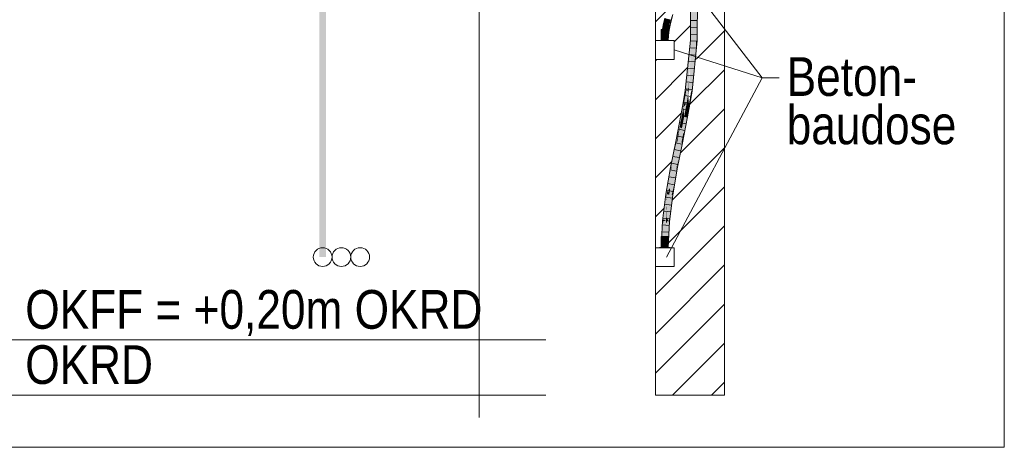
# Model space of a CAD drawing. Extents: x -720 to 300, y 62 to 1107.
# Tile 65 of 117: x 158 to 194, y 674 to 689. Entities that reach past the tile are written whole.
import ezdxf
from ezdxf.lldxf.tags import DXFTag

# ---------------------------------------------------------------- set-up
doc = ezdxf.new("R2010")
doc.units = 0
doc.layers.get('0').update_dxf_attribs({"lineweight": 35})
for name, color, linetype, lineweight, true_color in [('E_Betonbaudose', 1, 'Continuous', 13, 0xff0000), ('E_Detail_Beschriftung', 7, 'Continuous', 13, 0x009900), ('E_Detail_Wandschraffur', 7, 'Continuous', 5, 0xc0c0c0), ('E_Leerrohr 25-A06G9FMB8I', 7, 'Continuous', 9, 0xff8000), ('E_Leerrohr 25-Shading', 7, 'Continuous', 9, 0xff8000)]:
    doc.layers.add(name, color=color, linetype=linetype, lineweight=lineweight, true_color=true_color)
doc.layers.add('E_Detail_Linie_Text_Bem', color=7, linetype='Continuous', lineweight=13)
doc.styles.get("Standard").update_dxf_attribs({"font": 'ARIALN.TTF'})
tags = doc.linetypes.add('fein_strichliert', pattern=[4, 1, -2, 1]).pattern_tags.tags
tags[8:9] = [DXFTag(74, 4), DXFTag(75, 0), DXFTag(340, '0'), DXFTag(46, 0.0), DXFTag(50, 0.0), DXFTag(44, 0.0), DXFTag(45, 0.0)]
tags[6:7] = [DXFTag(74, 4), DXFTag(75, 0), DXFTag(340, '0'), DXFTag(46, 0.0), DXFTag(50, 0.0), DXFTag(44, 0.0), DXFTag(45, 0.0)]
tags[4:5] = [DXFTag(74, 4), DXFTag(75, 0), DXFTag(340, '0'), DXFTag(46, 0.0), DXFTag(50, 0.0), DXFTag(44, 0.0), DXFTag(45, 0.0)]
tags = doc.linetypes.add('fein_strichliert-A06G9FM98I', pattern=[4, 1, -2, 1]).pattern_tags.tags
tags[8:9] = [DXFTag(74, 4), DXFTag(75, 0), DXFTag(340, '0'), DXFTag(46, 0.0), DXFTag(50, 0.0), DXFTag(44, 0.0), DXFTag(45, 0.0)]
tags[6:7] = [DXFTag(74, 4), DXFTag(75, 0), DXFTag(340, '0'), DXFTag(46, 0.0), DXFTag(50, 0.0), DXFTag(44, 0.0), DXFTag(45, 0.0)]
tags[4:5] = [DXFTag(74, 4), DXFTag(75, 0), DXFTag(340, '0'), DXFTag(46, 0.0), DXFTag(50, 0.0), DXFTag(44, 0.0), DXFTag(45, 0.0)]
tags = doc.linetypes.add('STRICHPUNKT2-A06G9FMC8I', pattern=[12.7, 6.35, -3.175, 0, -3.175]).pattern_tags.tags
tags[10:11] = [DXFTag(74, 4), DXFTag(75, 0), DXFTag(340, '0'), DXFTag(46, 0.0), DXFTag(50, 0.0), DXFTag(44, 0.0), DXFTag(45, 0.0)]
tags[8:9] = [DXFTag(74, 4), DXFTag(75, 0), DXFTag(340, '0'), DXFTag(46, 0.0), DXFTag(50, 0.0), DXFTag(44, 0.0), DXFTag(45, 0.0)]
tags[6:7] = [DXFTag(74, 4), DXFTag(75, 0), DXFTag(340, '0'), DXFTag(46, 0.0), DXFTag(50, 0.0), DXFTag(44, 0.0), DXFTag(45, 0.0)]
tags[4:5] = [DXFTag(74, 4), DXFTag(75, 0), DXFTag(340, '0'), DXFTag(46, 0.0), DXFTag(50, 0.0), DXFTag(44, 0.0), DXFTag(45, 0.0)]

# ---------------------------------------------------------------- blocks, each defined once
blk = doc.blocks.new('Shading-A06G9FDB8I', base_point=(181.435, 714.584))
at = {"layer": 'E_Leerrohr 25-Shading', "color": 43, "true_color": 0xd7ab7f}
for points in [[(182.396, 690.215), (182.359, 690.213), (182.347, 688.454), (182.346, 688.454)], [(182.382, 688.452), (182.396, 690.215), (182.347, 688.454)], [(182.602, 690.226), (182.572, 690.225), (182.592, 688.441), (182.559, 688.442)], [(182.595, 688.44), (182.609, 690.227), (182.592, 688.441), (182.602, 690.226)], [(181.456, 689.243), (181.421, 689.252), (181.408, 689.048), (181.372, 689.056)], [(181.629, 689.198), (181.627, 689.199), (181.581, 689.009)], [(181.583, 689.009), (181.634, 689.197), (181.581, 689.009), (181.629, 689.198)], [(181.592, 689.007), (181.612, 689.002), (181.634, 689.197), (181.653, 689.192)], [(181.616, 689.001), (181.663, 689.189), (181.612, 689.002), (181.653, 689.192)], [(181.653, 689.192), (181.698, 689.384), (181.634, 689.197), (181.691, 689.386)], [(181.663, 689.189), (181.714, 689.38), (181.653, 689.192), (181.698, 689.384)], [(181.358, 688.852), (181.332, 688.856), (181.312, 688.652), (181.304, 688.653)], [(181.344, 688.675), (181.368, 688.85), (181.317, 688.677), (181.358, 688.852)], [(181.383, 688.922), (181.408, 689.048), (181.332, 688.856), (181.372, 689.056)], [(181.383, 688.922), (181.332, 688.856), (181.358, 688.852)], [(181.368, 688.85), (181.383, 688.922), (181.358, 688.852)], [(181.521, 688.662), (181.556, 688.812), (181.542, 688.821), (181.557, 688.818)], [(181.557, 688.818), (181.521, 688.665), (181.575, 688.815), (181.539, 688.664)], [(181.575, 688.815), (181.539, 688.664), (181.579, 688.815), (181.558, 688.663)], [(181.583, 689.009), (181.542, 688.821), (181.592, 689.007), (181.567, 688.875)], [(181.581, 689.009), (181.542, 688.821), (181.583, 689.009), (181.542, 688.821)], [(181.542, 688.821), (181.557, 688.818), (181.567, 688.875)], [(181.556, 688.812), (181.557, 688.818), (181.557, 688.818)], [(181.557, 688.818), (181.575, 688.815), (181.609, 688.966), (181.584, 688.841)], [(181.557, 688.818), (181.603, 688.952), (181.567, 688.875)], [(181.557, 688.818), (181.557, 688.818), (181.603, 688.952), (181.601, 688.943)], [(181.567, 688.875), (181.603, 688.952), (181.592, 689.007), (181.612, 689.002)], [(181.575, 688.815), (181.579, 688.815), (181.584, 688.841)], [(181.601, 688.943), (181.609, 688.966), (181.603, 688.952)], [(181.603, 688.952), (181.609, 688.966), (181.612, 689.002), (181.616, 689.001)], [(181.312, 688.652), (181.304, 688.653), (181.294, 688.446)], [(181.331, 688.446), (181.341, 688.65), (181.294, 688.446), (181.312, 688.652)], [(181.312, 688.652), (181.341, 688.65), (181.317, 688.677), (181.344, 688.675)], [(181.532, 688.632), (181.517, 688.633), (181.516, 688.446), (181.508, 688.446)], [(181.544, 688.446), (181.553, 688.63), (181.516, 688.446), (181.532, 688.632)], [(181.517, 688.633), (181.532, 688.632), (181.521, 688.662), (181.535, 688.647)], [(181.521, 688.665), (181.521, 688.662), (181.539, 688.664), (181.535, 688.647)], [(181.532, 688.632), (181.553, 688.63), (181.535, 688.647)], [(181.539, 688.664), (181.535, 688.647), (181.558, 688.663), (181.553, 688.63)], [(182.295, 687.728), (182.285, 687.491), (182.382, 688.452)], [(182.347, 688.454), (182.311, 688.108), (182.382, 688.452), (182.295, 687.728)], [(182.311, 688.108), (182.347, 688.454), (182.342, 688.413)], [(182.347, 688.454), (182.346, 688.454), (182.342, 688.413)], [(182.576, 688.245), (182.559, 688.442), (182.553, 688.025), (182.556, 688.404)], [(182.556, 688.404), (182.559, 688.442), (182.556, 688.412)], [(182.559, 688.442), (182.576, 688.245), (182.592, 688.441)], [(182.576, 688.245), (182.595, 688.44), (182.592, 688.441)], [(182.29, 687.904), (182.263, 687.274), (182.311, 688.108), (182.285, 687.491)], [(182.374, 686.608), (182.41, 686.604), (182.556, 688.412), (182.55, 688.335)], [(182.55, 688.335), (182.41, 686.604), (182.459, 687.089)], [(182.556, 688.404), (182.55, 688.335), (182.553, 688.025), (182.459, 687.089)], [(182.556, 688.412), (182.55, 688.335), (182.556, 688.412), (182.556, 688.404)], [(182.236, 687.373), (182.206, 686.709), (182.29, 687.904), (182.263, 687.274)], [(182.198, 686.628), (182.206, 686.709), (182.162, 686.633), (182.236, 687.373)], [(182.129, 686.438), (182.087, 686.182), (182.108, 686.178)], [(182.108, 686.178), (182.117, 686.177), (182.129, 686.438), (182.124, 686.215)], [(182.124, 686.215), (182.123, 686.176), (182.198, 686.628)], [(182.129, 686.438), (182.124, 686.215), (182.162, 686.633), (182.198, 686.628)], [(182.308, 686.211), (182.316, 686.211), (182.368, 686.573)], [(182.316, 686.211), (182.374, 686.608), (182.368, 686.573)], [(182.316, 686.211), (182.345, 686.209), (182.374, 686.608), (182.41, 686.604)], [(182.038, 685.715), (182.087, 686.182), (182.002, 685.722)], [(182.038, 685.715), (182.093, 686.012), (182.087, 686.182), (182.108, 686.178)], [(182.117, 686.177), (182.1, 686.093), (182.123, 686.176), (182.093, 686.019)], [(182.093, 686.019), (182.093, 686.012), (182.123, 686.176)], [(182.108, 686.178), (182.1, 686.093), (182.117, 686.177)], [(182.117, 686.177), (182.123, 686.176), (182.124, 686.215)], [(182.216, 685.704), (182.252, 685.701), (182.282, 686.062), (182.318, 686.059)], [(182.318, 686.059), (182.333, 686.139), (182.282, 686.062), (182.297, 686.145)], [(182.333, 686.139), (182.345, 686.209), (182.297, 686.145), (182.308, 686.211)], [(181.84, 684.878), (182.002, 685.722), (181.833, 684.879)], [(182.002, 685.722), (181.84, 684.878), (182.038, 685.715), (181.947, 685.268)], [(181.947, 685.268), (181.952, 685.287), (182.038, 685.715)], [(182.13, 685.087), (182.247, 685.674), (182.093, 685.091), (182.211, 685.681)], [(182.247, 685.674), (182.252, 685.701), (182.211, 685.681), (182.216, 685.704)], [(181.832, 684.784), (181.847, 684.781), (181.952, 685.287), (181.869, 684.875)], [(181.84, 684.878), (181.854, 684.877), (181.947, 685.268), (181.942, 685.246)], [(181.942, 685.246), (181.952, 685.287), (181.947, 685.268)], [(181.815, 684.787), (181.84, 684.878), (181.833, 684.879)], [(181.832, 684.784), (181.854, 684.877), (181.815, 684.787), (181.84, 684.878)], [(181.847, 684.781), (181.85, 684.78), (181.869, 684.875)], [(182.06, 684.738), (182.13, 685.087), (182.024, 684.745), (182.093, 685.091)], [(181.783, 684.514), (181.666, 683.878), (181.85, 684.78), (181.661, 683.832)], [(181.714, 684.286), (181.666, 683.878), (181.81, 684.69)], [(181.768, 684.451), (181.666, 683.878), (181.783, 684.514)], [(181.832, 684.784), (181.815, 684.787), (181.714, 684.286)], [(181.81, 684.69), (181.768, 684.451), (181.832, 684.784), (181.783, 684.514)], [(181.832, 684.784), (181.783, 684.514), (181.847, 684.781)], [(181.783, 684.514), (181.85, 684.78), (181.847, 684.781)], [(181.871, 683.793), (182.06, 684.738), (181.927, 684.262), (182.024, 684.745)], [(181.696, 684.196), (181.625, 683.839), (181.652, 683.834)], [(181.714, 684.286), (181.696, 684.196), (181.658, 683.833), (181.652, 683.834)], [(181.714, 684.286), (181.658, 683.833), (181.666, 683.878)], [(181.913, 684.183), (181.927, 684.262), (181.835, 683.8)], [(181.845, 683.798), (181.855, 683.844), (181.835, 683.8), (181.913, 684.183)], [(181.871, 683.793), (181.927, 684.262), (181.846, 683.797)], [(181.65, 683.819), (181.609, 683.748), (181.636, 683.688), (181.521, 683.026)], [(181.625, 683.839), (181.609, 683.748), (181.652, 683.834), (181.65, 683.819)], [(181.658, 683.833), (181.65, 683.819), (181.636, 683.689)], [(181.636, 683.688), (181.661, 683.832), (181.658, 683.833)], [(181.65, 683.819), (181.636, 683.688), (181.636, 683.689)], [(181.65, 683.819), (181.658, 683.833), (181.652, 683.834)], [(181.658, 683.833), (181.661, 683.832), (181.666, 683.878)], [(181.669, 682.849), (181.669, 682.849), (181.835, 683.8), (181.845, 683.798)], [(181.845, 683.798), (181.807, 683.596), (181.758, 683.212), (181.737, 683.127)], [(181.845, 683.798), (181.758, 683.212), (181.846, 683.797)], [(181.815, 683.471), (181.871, 683.793), (181.843, 683.774), (181.846, 683.797)], [(181.846, 683.797), (181.855, 683.844), (181.845, 683.798)], [(181.496, 682.881), (181.576, 683.536), (181.544, 683.374), (181.579, 683.574)], [(181.521, 683.026), (181.559, 683.341), (181.496, 682.881), (181.576, 683.536)], [(181.559, 683.341), (181.609, 683.748), (181.576, 683.536), (181.584, 683.603)], [(181.576, 683.536), (181.584, 683.603), (181.579, 683.574)], [(181.807, 683.596), (181.669, 682.849), (181.737, 683.127)], [(181.702, 682.844), (181.706, 682.843), (181.843, 683.774), (181.815, 683.471)], [(181.544, 683.374), (181.458, 682.88), (181.483, 682.876)], [(181.494, 682.875), (181.544, 683.374), (181.483, 682.876)], [(181.496, 682.881), (181.544, 683.374), (181.494, 682.875)], [(181.684, 682.846), (181.726, 683.056), (181.669, 682.849), (181.737, 683.127)], [(181.702, 682.844), (181.758, 683.212), (181.684, 682.846)], [(181.726, 683.056), (181.758, 683.212), (181.737, 683.127)], [(181.339, 681.914), (181.483, 682.876), (181.458, 682.88)], [(181.339, 681.914), (181.383, 681.965), (181.483, 682.876), (181.456, 682.56)], [(181.456, 682.56), (181.494, 682.875), (181.483, 682.876)], [(181.669, 682.849), (181.552, 681.896), (181.684, 682.846)], [(181.552, 681.896), (181.702, 682.844), (181.684, 682.846)], [(181.552, 681.896), (181.609, 682.06), (181.702, 682.844), (181.673, 682.577)], [(181.673, 682.577), (181.706, 682.843), (181.702, 682.844)], [(181.609, 682.06), (181.552, 681.896), (181.574, 681.894)], [(181.589, 681.893), (181.609, 682.06), (181.574, 681.894)], [(181.371, 681.911), (181.339, 681.914), (181.294, 680.946)], [(181.294, 680.946), (181.331, 680.946), (181.366, 681.844), (181.373, 681.844)], [(181.383, 681.965), (181.339, 681.914), (181.371, 681.911)], [(181.373, 681.844), (181.376, 681.911), (181.366, 681.844), (181.371, 681.911)], [(181.376, 681.911), (181.383, 681.965), (181.371, 681.911)], [(181.574, 681.894), (181.552, 681.896), (181.521, 681.228)], [(181.583, 681.843), (181.521, 681.228), (181.584, 681.795), (181.53, 681.119)], [(181.57, 681.843), (181.521, 681.228), (181.583, 681.843)], [(181.53, 681.119), (181.544, 680.946), (181.584, 681.795)], [(181.574, 681.894), (181.57, 681.843), (181.589, 681.893), (181.583, 681.843)], [(181.589, 681.893), (181.583, 681.843), (181.586, 681.843)], [(181.583, 681.843), (181.584, 681.795), (181.586, 681.843)], [(181.508, 680.946), (181.516, 680.946), (181.521, 681.228), (181.53, 681.119)], [(181.516, 680.946), (181.544, 680.946), (181.53, 681.119)]]:
    blk.add_solid(points, dxfattribs=at)
at = {"layer": 'E_Leerrohr 25-Shading', "color": 31, "true_color": 0xfabd7f}
for points in [[(182.484, 690.22), (182.396, 690.215), (182.471, 688.447), (182.382, 688.452)], [(182.484, 690.22), (182.484, 690.22), (182.556, 688.443), (182.471, 688.447)], [(182.559, 688.442), (182.572, 690.225), (182.556, 688.443), (182.484, 690.22)], [(181.456, 689.241), (181.408, 689.048), (181.442, 689.04)], [(181.456, 689.241), (181.442, 689.04), (181.475, 689.135), (181.463, 689.036)], [(181.484, 689.236), (181.456, 689.243), (181.475, 689.135), (181.456, 689.241)], [(181.463, 689.036), (181.487, 689.03), (181.475, 689.135), (181.489, 689.057)], [(181.484, 689.236), (181.475, 689.135), (181.479, 689.167)], [(181.475, 689.135), (181.489, 689.057), (181.487, 689.235), (181.501, 689.231)], [(181.487, 689.235), (181.484, 689.236), (181.479, 689.167)], [(181.489, 689.057), (181.494, 689.029), (181.501, 689.231), (181.542, 689.221)], [(181.542, 689.221), (181.542, 689.221), (181.513, 689.024), (181.494, 689.029)], [(181.513, 689.024), (181.554, 689.015), (181.542, 689.221), (181.593, 689.208)], [(181.554, 689.015), (181.581, 689.009), (181.593, 689.208), (181.627, 689.199)], [(181.412, 688.643), (181.393, 688.846), (181.344, 688.675), (181.368, 688.85)], [(181.383, 688.922), (181.368, 688.85), (181.393, 688.846)], [(181.383, 688.922), (181.431, 688.864), (181.408, 689.048), (181.442, 689.04)], [(181.393, 688.846), (181.43, 688.84), (181.383, 688.922), (181.431, 688.864)], [(181.412, 688.643), (181.422, 688.642), (181.393, 688.846), (181.43, 688.84)], [(181.43, 688.84), (181.422, 688.642), (181.433, 688.67), (181.429, 688.641)], [(181.431, 688.864), (181.43, 688.84), (181.445, 688.848), (181.444, 688.838)], [(181.43, 688.84), (181.433, 688.67), (181.444, 688.838)], [(181.461, 689.012), (181.442, 689.04), (181.445, 688.848), (181.431, 688.864)], [(181.433, 688.67), (181.455, 688.836), (181.444, 688.838)], [(181.507, 688.666), (181.455, 688.836), (181.433, 688.67)], [(181.463, 689.036), (181.442, 689.04), (181.461, 689.012)], [(181.444, 688.838), (181.455, 688.836), (181.445, 688.848)], [(181.455, 688.836), (181.48, 688.984), (181.445, 688.848), (181.461, 689.012)], [(181.455, 688.836), (181.484, 688.978), (181.48, 688.984)], [(181.484, 688.978), (181.455, 688.836), (181.505, 688.827)], [(181.455, 688.836), (181.507, 688.666), (181.505, 688.827), (181.52, 688.665)], [(181.487, 689.03), (181.463, 689.036), (181.484, 688.978), (181.461, 689.012)], [(181.484, 688.978), (181.494, 689.029), (181.487, 689.03)], [(181.484, 688.978), (181.501, 688.932), (181.494, 689.029), (181.513, 689.024)], [(181.501, 688.932), (181.484, 688.978), (181.496, 688.891)], [(181.487, 689.03), (181.494, 689.029), (181.489, 689.057)], [(181.505, 688.827), (181.542, 688.821), (181.496, 688.891), (181.501, 688.932)], [(181.501, 688.932), (181.542, 688.821), (181.513, 689.024), (181.581, 689.009)], [(181.521, 688.662), (181.542, 688.821), (181.505, 688.827)], [(181.331, 688.446), (181.348, 688.446), (181.341, 688.65), (181.345, 688.649)], [(181.344, 688.675), (181.341, 688.65), (181.345, 688.649)], [(181.412, 688.643), (181.344, 688.675), (181.345, 688.649)], [(181.348, 688.446), (181.419, 688.446), (181.345, 688.649), (181.412, 688.643)], [(181.412, 688.643), (181.419, 688.446), (181.422, 688.642)], [(181.419, 688.446), (181.429, 688.641), (181.422, 688.642)], [(181.48, 688.637), (181.429, 688.641), (181.487, 688.446), (181.419, 688.446)], [(181.433, 688.67), (181.429, 688.641), (181.477, 688.667), (181.48, 688.637)], [(181.48, 688.637), (181.517, 688.633), (181.477, 688.667), (181.507, 688.666)], [(181.487, 688.446), (181.488, 688.446), (181.48, 688.637), (181.517, 688.633)], [(181.488, 688.446), (181.508, 688.446), (181.517, 688.633)], [(181.507, 688.666), (181.517, 688.633), (181.52, 688.665), (181.521, 688.662)], [(182.285, 686.995), (182.382, 688.452), (182.285, 687.491)], [(182.382, 688.452), (182.286, 686.618), (182.471, 688.447)], [(182.559, 688.442), (182.471, 688.447), (182.374, 686.608), (182.286, 686.618)], [(182.263, 687.274), (182.262, 686.645), (182.285, 687.491), (182.285, 686.995)], [(182.206, 686.709), (182.262, 686.645), (182.263, 687.274)], [(182.285, 686.995), (182.262, 686.645), (182.286, 686.618)], [(182.206, 686.709), (182.198, 686.628), (182.206, 686.628)], [(182.206, 686.628), (182.262, 686.621), (182.206, 686.709), (182.262, 686.645)], [(182.262, 686.621), (182.286, 686.618), (182.262, 686.645)], [(182.206, 686.628), (182.198, 686.628), (182.198, 686.163), (182.123, 686.176)], [(182.198, 686.163), (182.262, 686.621), (182.206, 686.628)], [(182.198, 686.163), (182.21, 686.16), (182.262, 686.621), (182.26, 686.465)], [(182.26, 686.465), (182.21, 686.16), (182.277, 686.149)], [(182.26, 686.465), (182.286, 686.618), (182.262, 686.621)], [(182.26, 686.465), (182.297, 686.145), (182.286, 686.618), (182.308, 686.211)], [(182.297, 686.145), (182.26, 686.465), (182.277, 686.149)], [(182.093, 686.012), (182.038, 685.715), (182.085, 685.706)], [(182.125, 685.698), (182.093, 686.012), (182.085, 685.706)], [(182.093, 686.012), (182.198, 686.163), (182.123, 686.176)], [(182.093, 686.012), (182.125, 685.698), (182.198, 686.163), (182.197, 686.088)], [(182.197, 686.088), (182.125, 685.698), (182.197, 686.086), (182.129, 685.697)], [(182.129, 685.697), (182.158, 685.692), (182.197, 686.086), (182.201, 685.996)], [(182.158, 685.692), (182.211, 685.681), (182.201, 685.996), (182.216, 685.704)], [(182.197, 686.088), (182.21, 686.16), (182.198, 686.163)], [(182.197, 686.088), (182.277, 686.149), (182.21, 686.16)], [(182.197, 686.088), (182.216, 685.704), (182.277, 686.149), (182.282, 686.062)], [(182.282, 686.062), (182.297, 686.145), (182.277, 686.149)], [(181.952, 685.287), (182.085, 685.706), (182.038, 685.715)], [(181.952, 685.287), (182.04, 685.278), (182.085, 685.706), (182.078, 685.464)], [(182.078, 685.464), (182.125, 685.698), (182.085, 685.706)], [(182.078, 685.464), (182.088, 685.224), (182.125, 685.698), (182.158, 685.692)], [(182.088, 685.224), (182.093, 685.091), (182.158, 685.692), (182.211, 685.681)], [(181.952, 685.287), (181.869, 684.875), (181.961, 685.286), (181.894, 684.872)], [(181.878, 684.775), (181.937, 684.763), (181.961, 685.286), (182.04, 685.278)], [(182.04, 685.278), (181.937, 684.763), (181.982, 684.754)], [(181.982, 684.754), (182.024, 684.745), (182.036, 685.236), (182.04, 685.257)], [(182.04, 685.257), (182.024, 684.745), (182.078, 685.456), (182.093, 685.091)], [(182.04, 685.257), (182.04, 685.278), (182.036, 685.236)], [(182.078, 685.464), (182.04, 685.278), (182.078, 685.456), (182.04, 685.257)], [(181.869, 684.875), (181.85, 684.78), (181.894, 684.872), (181.878, 684.775)], [(181.878, 684.775), (181.85, 684.78), (181.724, 683.82), (181.661, 683.832)], [(181.748, 683.816), (181.937, 684.763), (181.724, 683.82), (181.878, 684.775)], [(181.835, 683.8), (181.937, 684.763), (181.748, 683.816)], [(181.835, 683.8), (181.927, 684.262), (181.937, 684.763), (181.982, 684.754)], [(181.927, 684.262), (182.024, 684.745), (181.982, 684.754)], [(181.636, 683.688), (181.569, 683.081), (181.661, 683.832), (181.571, 683.081)], [(181.724, 683.82), (181.661, 683.832), (181.614, 683.076), (181.571, 683.081)], [(181.582, 682.862), (181.582, 682.862), (181.724, 683.82), (181.748, 683.816)], [(181.835, 683.8), (181.748, 683.816), (181.669, 682.849), (181.582, 682.862)], [(181.521, 683.026), (181.553, 682.938), (181.636, 683.688)], [(181.569, 683.081), (181.553, 682.938), (181.571, 683.081)], [(181.571, 683.081), (181.553, 682.938), (181.614, 683.076), (181.582, 682.862)], [(181.494, 682.84), (181.494, 682.875), (181.461, 681.906), (181.433, 681.927)], [(181.433, 681.927), (181.494, 682.875), (181.456, 682.56)], [(181.463, 681.905), (181.487, 682.326), (181.461, 681.906), (181.494, 682.84)], [(181.489, 682.196), (181.484, 682.067), (181.546, 682.867), (181.582, 682.862)], [(181.552, 681.896), (181.669, 682.849), (181.484, 682.067), (181.582, 682.862)], [(181.513, 682.872), (181.494, 682.875), (181.503, 682.581), (181.487, 682.326)], [(181.513, 682.872), (181.489, 682.196), (181.546, 682.867)], [(181.521, 683.026), (181.494, 682.875), (181.513, 682.872)], [(181.513, 682.872), (181.546, 682.867), (181.521, 683.026), (181.553, 682.938)], [(181.546, 682.867), (181.582, 682.862), (181.553, 682.938)], [(181.383, 681.965), (181.433, 681.927), (181.456, 682.56)], [(181.503, 682.581), (181.487, 682.326), (181.489, 682.195), (181.485, 682.154)], [(181.464, 681.903), (181.485, 682.154), (181.463, 681.905), (181.487, 682.326)], [(181.464, 681.903), (181.484, 682.067), (181.485, 682.154)], [(181.484, 682.067), (181.464, 681.903), (181.499, 681.901)], [(181.485, 682.154), (181.484, 682.067), (181.489, 682.195)], [(181.552, 681.896), (181.484, 682.067), (181.499, 681.901)], [(181.331, 680.946), (181.386, 680.946), (181.373, 681.844)], [(181.386, 680.946), (181.376, 681.911), (181.373, 681.844)], [(181.383, 681.965), (181.376, 681.911), (181.387, 681.91)], [(181.386, 680.946), (181.419, 680.946), (181.376, 681.911), (181.387, 681.91)], [(181.387, 681.91), (181.432, 681.906), (181.383, 681.965), (181.433, 681.927)], [(181.387, 681.91), (181.419, 680.946), (181.432, 681.906)], [(181.46, 681.904), (181.432, 681.906), (181.459, 681.796), (181.419, 680.946)], [(181.459, 681.796), (181.419, 680.946), (181.487, 680.946)], [(181.461, 681.906), (181.433, 681.927), (181.46, 681.904), (181.432, 681.906)], [(181.462, 681.904), (181.46, 681.904), (181.461, 681.844), (181.459, 681.796)], [(181.461, 681.844), (181.459, 681.796), (181.508, 680.946), (181.487, 680.946)], [(181.463, 681.905), (181.461, 681.906), (181.462, 681.904), (181.46, 681.904)], [(181.461, 681.844), (181.464, 681.903), (181.462, 681.904)], [(181.467, 681.844), (181.464, 681.903), (181.461, 681.844)], [(181.461, 681.844), (181.508, 680.946), (181.467, 681.844)], [(181.462, 681.904), (181.464, 681.903), (181.463, 681.905)], [(181.464, 681.903), (181.467, 681.844), (181.499, 681.901), (181.5, 681.843)], [(181.467, 681.844), (181.508, 680.946), (181.5, 681.843), (181.521, 681.228)], [(181.521, 681.228), (181.552, 681.896), (181.499, 681.901)]]:
    blk.add_solid(points, dxfattribs=at)
at = {"layer": 'E_Leerrohr 25-Shading', "color": 31, "true_color": 0xecb67f}
for points in [[(181.419, 688.84), (181.294, 688.84), (181.419, 688.446), (181.294, 688.446)], [(181.544, 688.84), (181.419, 688.84), (181.544, 688.446), (181.419, 688.446)], [(181.419, 688.446), (181.229, 688.446), (181.419, 688.44), (181.229, 688.44)], [(181.452, 688.446), (181.419, 688.446), (181.452, 688.44), (181.419, 688.44)], [(181.609, 688.44), (181.609, 688.446), (181.452, 688.44), (181.452, 688.446)], [(181.419, 681.34), (181.294, 681.34), (181.419, 680.946), (181.294, 680.946)], [(181.544, 681.34), (181.419, 681.34), (181.544, 680.946), (181.419, 680.946)], [(181.419, 680.946), (181.229, 680.946), (181.419, 680.94), (181.229, 680.94)], [(181.452, 680.946), (181.419, 680.946), (181.452, 680.94), (181.419, 680.94)], [(181.609, 680.94), (181.609, 680.946), (181.452, 680.94), (181.452, 680.946)]]:
    blk.add_solid(points, dxfattribs=at)
blk = doc.blocks.new('Referenz-A06G9FMD8I')
at = {"layer": 'E_Betonbaudose', "linetype": 'Continuous', "ltscale": 0.13}
for p, q in [((181.079, 687.76), (181.079, 688.44)), ((181.079, 688.44), (181.759, 688.44)), ((181.759, 688.44), (181.759, 687.76)), ((181.759, 687.76), (181.079, 687.76)), ((181.079, 680.26), (181.079, 680.94)), ((181.079, 680.94), (181.759, 680.94)), ((181.759, 680.94), (181.759, 680.26)), ((181.759, 680.26), (181.079, 680.26))]:
    blk.add_line(p, q, dxfattribs=at)
for centre in [(169.012, 680.6), (169.692, 680.6), (170.372, 680.6)]:
    blk.add_circle(centre, 0.34, dxfattribs=at)
at = {"layer": 'E_Detail_Linie_Text_Bem', "linetype": 'fein_strichliert-A06G9FM98I', "ltscale": 0.65}
for p, q in [((193.732, 673.71), (193.732, 735.027)), ((174.688, 674.792), (174.688, 727.671)), ((130.963, 673.71), (190.706, 673.71)), ((190.706, 673.71), (193.732, 673.71))]:
    blk.add_line(p, q, dxfattribs=at)
at = {"layer": 'E_Detail_Linie_Text_Bem', "linetype": 'Continuous', "ltscale": 0.13}
for p, q in [((183.579, 715.6), (183.579, 675.6)), ((181.079, 675.6), (181.079, 703.6)), ((138.979, 677.6), (177.109, 677.6)), ((138.979, 675.6), (177.109, 675.6)), ((183.579, 675.6), (181.079, 675.6))]:
    blk.add_line(p, q, dxfattribs=at)
at = {"layer": 'E_Detail_Linie_Text_Bem', "color": 0, "linetype": 'Continuous', "ltscale": 0.13}
for p, q in [((181.485, 691.6), (184.95, 687.097)), ((181.759, 688.1), (184.95, 687.097)), ((181.485, 680.6), (184.95, 687.097)), ((184.95, 687.097), (185.573, 687.097))]:
    blk.add_line(p, q, dxfattribs=at)
at = {"layer": 'E_Detail_Linie_Text_Bem', "linetype": 'Continuous', "ltscale": 0.13}
blk.add_solid([(169.137, 714.6), (169.137, 680.6), (168.887, 714.599), (168.887, 680.6)], dxfattribs=at)
at = {"layer": 'E_Detail_Wandschraffur', "linetype": 'ByBlock', "ltscale": 0.13}
for p, q in [((181.079, 689.126), (181.501, 689.548)), ((182.613, 687.832), (183.579, 688.798)), ((182.525, 687.744), (182.613, 687.832)), ((181.079, 686.298), (182.246, 687.464)), ((181.988, 684.378), (183.579, 685.969)), ((181.079, 683.469), (181.669, 684.059)), ((181.996, 681.558), (183.579, 683.141)), ((181.552, 681.114), (181.996, 681.558)), ((181.079, 677.813), (183.579, 680.313)), ((181.695, 675.6), (183.579, 677.484))]:
    blk.add_line(p, q, dxfattribs=at)
at = {"layer": 'E_Detail_Wandschraffur', "linetype": 'fein_strichliert', "ltscale": 0.13}
for p, q in [((181.759, 688.392), (182.35, 688.983)), ((181.079, 687.712), (181.127, 687.76)), ((182.333, 686.137), (183.579, 687.384)), ((181.079, 684.884), (182.021, 685.826)), ((181.683, 682.659), (183.579, 684.555)), ((181.079, 682.055), (181.396, 682.372)), ((181.079, 679.227), (183.579, 681.727)), ((181.079, 676.398), (183.579, 678.898)), ((183.109, 675.6), (183.579, 676.07))]:
    blk.add_line(p, q, dxfattribs=at)
at = {"layer": 'E_Leerrohr 25-A06G9FMB8I', "linetype": 'Continuous', "ltscale": 0.13}
for p, q in [((182.359, 690.213), (182.346, 688.454)), ((182.609, 690.227), (182.595, 688.44)), ((181.421, 689.252), (181.372, 689.056)), ((181.663, 689.189), (181.616, 689.001)), ((181.714, 689.38), (181.663, 689.189)), ((182.359, 689.173), (182.594, 689.171)), ((181.294, 688.84), (181.294, 688.446)), ((181.367, 688.84), (181.294, 688.84)), ((181.332, 688.856), (181.304, 688.653)), ((181.331, 688.795), (181.564, 688.761)), ((181.372, 689.056), (181.332, 688.856)), ((181.471, 688.84), (181.367, 688.84)), ((181.379, 689.049), (181.608, 688.998)), ((181.544, 688.84), (181.471, 688.84)), ((181.544, 688.446), (181.544, 688.84)), ((181.579, 688.815), (181.553, 688.63)), ((181.616, 689.001), (181.579, 688.815)), ((182.357, 688.925), (182.592, 688.919)), ((181.229, 688.446), (181.229, 688.44)), ((181.34, 688.446), (181.229, 688.446)), ((181.34, 688.44), (181.229, 688.44)), ((181.304, 688.653), (181.294, 688.446)), ((181.367, 688.446), (181.294, 688.446)), ((181.294, 688.446), (181.544, 688.446)), ((181.306, 688.534), (181.541, 688.524)), ((181.498, 688.446), (181.34, 688.446)), ((181.498, 688.44), (181.34, 688.44)), ((181.471, 688.446), (181.367, 688.446)), ((181.544, 688.446), (181.471, 688.446)), ((181.609, 688.446), (181.498, 688.446)), ((181.609, 688.44), (181.498, 688.44)), ((181.553, 688.63), (181.544, 688.446)), ((181.609, 688.44), (181.609, 688.446)), ((182.346, 688.454), (182.162, 686.633)), ((182.351, 688.429), (182.585, 688.416)), ((182.355, 688.677), (182.59, 688.667)), ((182.595, 688.44), (182.41, 686.604)), ((182.326, 688.181), (182.56, 688.166)), ((182.301, 687.933), (182.535, 687.916)), ((182.25, 687.437), (182.484, 687.417)), ((182.275, 687.685), (182.51, 687.667)), ((182.225, 687.19), (182.459, 687.167)), ((182.175, 686.694), (182.409, 686.668)), ((182.2, 686.942), (182.434, 686.918)), ((182.162, 686.633), (182.087, 686.182)), ((182.139, 686.45), (182.372, 686.418)), ((182.41, 686.604), (182.333, 686.139)), ((182.087, 686.182), (182.002, 685.722)), ((182.054, 685.963), (182.285, 685.92)), ((182.099, 686.207), (182.33, 686.167)), ((182.333, 686.139), (182.247, 685.674)), ((182.002, 685.722), (181.815, 684.787)), ((182.009, 685.718), (182.239, 685.673)), ((182.247, 685.674), (182.06, 684.738)), ((181.911, 685.228), (182.141, 685.182)), ((181.96, 685.473), (182.19, 685.428)), ((181.861, 684.983), (182.092, 684.937)), ((181.815, 684.787), (181.625, 683.839)), ((181.763, 684.492), (181.994, 684.447)), ((181.812, 684.738), (182.043, 684.692)), ((182.06, 684.738), (181.871, 683.793)), ((181.714, 684.247), (181.945, 684.202)), ((181.625, 683.839), (181.458, 682.88)), ((181.665, 684.001), (181.896, 683.958)), ((181.871, 683.793), (181.706, 682.843)), ((181.575, 683.508), (181.807, 683.468)), ((181.618, 683.755), (181.849, 683.713)), ((181.532, 683.26), (181.764, 683.222)), ((181.458, 682.88), (181.339, 681.914)), ((181.452, 682.764), (181.684, 682.731)), ((181.489, 683.013), (181.721, 682.977)), ((181.706, 682.843), (181.589, 681.893)), ((181.421, 682.514), (181.654, 682.485)), ((181.359, 682.014), (181.593, 681.993)), ((181.39, 682.264), (181.624, 682.239)), ((181.339, 681.914), (181.294, 680.946)), ((181.34, 681.763), (181.574, 681.746)), ((181.589, 681.893), (181.544, 680.946)), ((181.294, 681.34), (181.294, 680.946)), ((181.367, 681.34), (181.294, 681.34)), ((181.328, 681.51), (181.563, 681.499)), ((181.471, 681.34), (181.367, 681.34)), ((181.544, 681.34), (181.471, 681.34)), ((181.544, 680.946), (181.544, 681.34)), ((181.229, 680.946), (181.229, 680.94)), ((181.34, 680.946), (181.229, 680.946)), ((181.34, 680.94), (181.229, 680.94)), ((181.367, 680.946), (181.294, 680.946)), ((181.294, 680.946), (181.544, 680.946)), ((181.304, 681.006), (181.539, 681.005)), ((181.316, 681.258), (181.551, 681.252)), ((181.498, 680.946), (181.34, 680.946)), ((181.498, 680.94), (181.34, 680.94)), ((181.471, 680.946), (181.367, 680.946)), ((181.544, 680.946), (181.471, 680.946)), ((181.609, 680.946), (181.498, 680.946)), ((181.609, 680.94), (181.498, 680.94)), ((181.609, 680.94), (181.609, 680.946))]:
    blk.add_line(p, q, dxfattribs=at)
at = {"layer": 'E_Leerrohr 25-A06G9FMB8I', "linetype": 'STRICHPUNKT2-A06G9FMC8I', "lineweight": 5, "ltscale": 0.13}
for p, q in [((181.419, 688.446), (181.419, 688.84)), ((181.419, 680.946), (181.419, 681.34))]:
    blk.add_line(p, q, dxfattribs=at)
at = {"layer": 'E_Detail_Beschriftung', "linetype": 'Continuous', "ltscale": 0.13, "char_height": 1.4, "attachment_point": 1}
for s, insert in [('{\\fArial Narrow;Beton-}', (185.84, 687.838)), ('{\\fArial Narrow;baudose}', (185.84, 686.088)), ('{\\fArial Narrow;OKFF = +0,20m OKRD}', (158.227, 679.405)), ('{\\fArial Narrow;OKRD}', (158.227, 677.405))]:
    blk.add_mtext(s, dxfattribs=dict(at, insert=insert))

msp = doc.modelspace()

# ---------------------------------------------------------------- block references
at = {"color": 8, "lineweight": 25, "ltscale": 0.25, "true_color": 0x808080}
msp.add_blockref('Referenz-A06G9FMD8I', (0, 0), dxfattribs=at)
msp.add_blockref('Shading-A06G9FDB8I', (181.435, 714.584))

doc.saveas('drawing.dxf')
